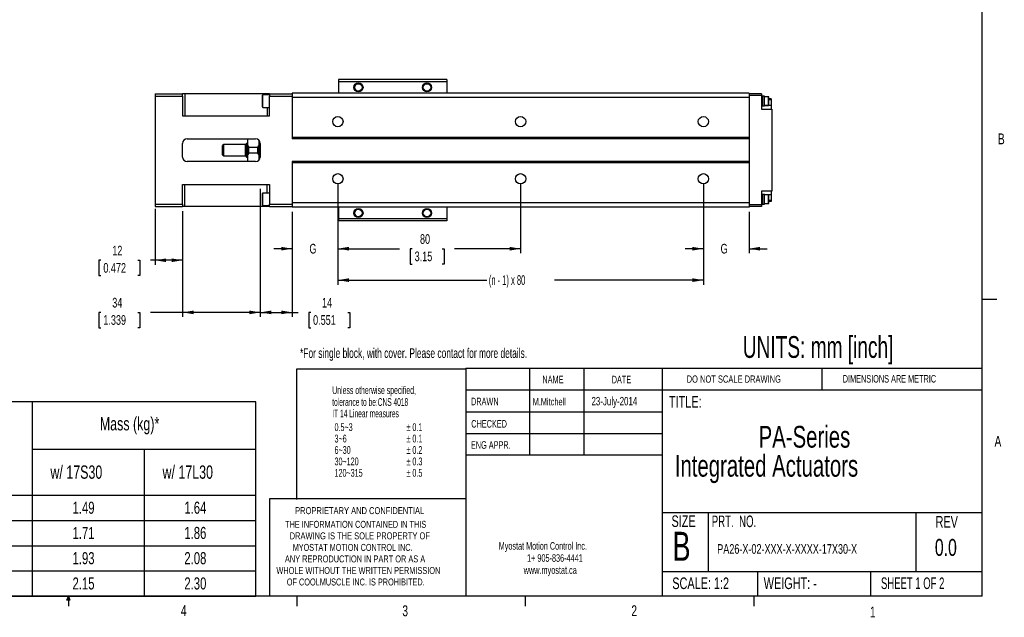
# Model space of a CAD drawing. Extents: x 11 to 421, y 5 to 275.
# Tile 5 of 7: x 205 to 421, y 5 to 136. Entities that reach past the tile are written whole.
import ezdxf
from ezdxf.enums import TextEntityAlignment as Align

# ---------------------------------------------------------------- set-up
doc = ezdxf.new("R2010")
doc.units = 0
doc.layers.get('0').update_dxf_attribs({"linetype": 'CONTINUOUS'})
doc.layers.add('FORMAT', color=7, linetype='CONTINUOUS')
doc.dimstyles.new('SLDDIMSTYLE0', dxfattribs={"dimtxt": 2.116667, "dimasz": 2.4, "dimexe": 0, "dimexo": 0.0625, "dimgap": 0.529167, "dimtad": 0, "dimlfac": 2, "dimrnd": 1e-09, "dimzin": 12, "dimsah": 1, "dimcen": 0.09, "dimazin": 3, "dimtfac": 1, "dimtofl": 0, "dimtmove": 0, "dimatfit": 3})
doc.dimstyles.new('SLDDIMSTYLE1', dxfattribs={"dimtxt": 2.116667, "dimasz": 2.4, "dimexe": 0, "dimexo": 0.0625, "dimgap": 0.529167, "dimtad": 0, "dimlfac": 2, "dimrnd": 1e-09, "dimzin": 12, "dimsah": 1, "dimcen": 0.09, "dimazin": 3, "dimtfac": 1, "dimtmove": 0, "dimatfit": 3})

# ---------------------------------------------------------------- blocks, each defined once
blk = doc.blocks.new('SW_NOTE_0')
at = {"color": 0, "linetype": 'CONTINUOUS'}
for s, width, p in [('Myostat Motion Control Inc.', 0.661111, (0, 0)), ('1+ 905-836-4441', 0.7, (6.2, -2.65)), ('www.myostat.ca', 0.7, (5.47, -5.3))]:
    blk.add_text(s, height=1.651, dxfattribs=dict(at, width=width)).set_placement(p, align=Align.BOTTOM_LEFT)
blk = doc.blocks.new('SW_NOTE_1')
at = {"color": 0, "linetype": 'CONTINUOUS'}
for s, width, p in [('THE INFORMATION CONTAINED IN THIS', 0.657576, (0, 0)), ('DRAWING IS THE SOLE PROPERTY OF', 0.643548, (1, -2.52)), ('MYOSTAT MOTION CONTROL INC. ', 0.65, (1.67, -5.05)), ('ANY REPRODUCTION IN PART OR AS A', 0.634375, (-0.04, -7.57)), ('WHOLE WITHOUT THE WRITTEN PERMISSION', 0.661111, (-1.91, -10.1)), ('OF COOLMUSCLE INC. IS PROHIBITED.', 0.657576, (0.37, -12.62))]:
    blk.add_text(s, height=1.524, dxfattribs=dict(at, width=width)).set_placement(p, align=Align.BOTTOM_LEFT)
blk = doc.blocks.new('SW_NOTE_2')
at = {"color": 0, "linetype": 'CONTINUOUS', "width": 0.7}
for s, height, p in [('PA-Series', 4.763, (0, 0)), ('Integrated Actuators', 4.7625, (-18.35, -6.35))]:
    blk.add_text(s, height=height, dxfattribs=at).set_placement(p, align=Align.BOTTOM_LEFT)
blk = doc.blocks.new('SW_TABLEANNOTATION_0')
at = {"color": 0, "linetype": 'CONTINUOUS'}
for p, q in [((241.04, 0), (0, 0)), ((192.1, 0), (192.1, -42.56)), ((241.04, -42.56), (241.04, 0)), ((192.1, -10.4), (241.04, -10.4)), ((216.57, -10.4), (216.57, -42.56)), ((0, -20.46), (241.04, -20.46)), ((0, -25.98), (241.04, -25.98)), ((0, -31.51), (241.04, -31.51)), ((0, -37.03), (241.04, -37.03)), ((0, -42.56), (241.04, -42.56))]:
    blk.add_line(p, q, dxfattribs=at)
at = {"color": 0, "linetype": 'CONTINUOUS', "width": 0.7}
for s, height, p in [('Mass (kg)*', 2.91, (206.89, -7.14)), ('w/ 17S30', 2.91, (196.07, -17.73)), ('w/ 17L30', 2.91, (220.61, -17.73)), ('1.49', 2.646, (200.91, -25.31)), ('1.64', 2.646, (225.39, -25.31)), ('1.71', 2.646, (200.91, -30.84)), ('1.86', 2.646, (225.39, -30.84)), ('1.93', 2.646, (200.91, -36.36)), ('2.08', 2.646, (225.39, -36.36)), ('2.15', 2.646, (200.91, -41.89)), ('2.30', 2.646, (225.39, -41.89))]:
    blk.add_text(s, height=height, dxfattribs=at).set_placement(p, align=Align.BOTTOM_LEFT)
blk = doc.blocks.new('_D_25')
at = {"color": 7, "linetype": 'CONTINUOUS'}
for p, q in [((274.91, 100.34), (274.91, 85.02)), ((314.91, 100.34), (314.91, 85.02)), ((274.91, 86.02), (288.43, 86.02)), ((291.17, 86.02), (290.75, 86.02)), ((290.75, 86.02), (290.75, 82.65)), ((297.72, 86.02), (298.15, 86.02)), ((298.15, 86.02), (298.15, 82.65)), ((314.91, 86.02), (300.46, 86.02)), ((290.75, 82.65), (291.17, 82.65)), ((298.15, 82.65), (297.72, 82.65))]:
    blk.add_line(p, q, dxfattribs=at)
for points in [[(274.91, 86.02), (277.31, 85.62), (277.31, 86.42)], [(314.91, 86.02), (312.51, 86.42), (312.51, 85.62)]]:
    blk.add_solid(points, dxfattribs=at)
at = {"color": 7, "linetype": 'CONTINUOUS', "width": 0.7}
for s, p in [('80', (292.88, 86.44, 38.83)), ('3.15', (291.71, 82.65, 38.83))]:
    blk.add_text(s, height=2.117, dxfattribs=at).set_placement(p, align=Align.BOTTOM_LEFT)
blk = doc.blocks.new('_D_26')
at = {"color": 7, "linetype": 'CONTINUOUS'}
for p, q in [((274.91, 100.34), (274.91, 78.14)), ((354.91, 100.34), (354.91, 78.14)), ((274.91, 79.14), (307.52, 79.14)), ((354.91, 79.14), (322.29, 79.14))]:
    blk.add_line(p, q, dxfattribs=at)
for points in [[(274.91, 79.14), (277.31, 78.74), (277.31, 79.54)], [(354.91, 79.14), (352.51, 79.54), (352.51, 78.74)]]:
    blk.add_solid(points, dxfattribs=at)
at = {"color": 7, "linetype": 'CONTINUOUS', "width": 0.583333}
blk.add_text('(n - 1) x 80', height=2.1167, dxfattribs=at).set_placement((307.95, 77.46, 38.83), align=Align.BOTTOM_LEFT)
blk = doc.blocks.new('_D_27')
at = {"color": 7, "linetype": 'CONTINUOUS'}
for p, q in [((354.91, 100.34), (354.91, 85.02)), ((364.91, 94.09), (364.91, 85.02)), ((354.91, 86.02), (350.91, 86.02)), ((364.91, 86.02), (368.91, 86.02))]:
    blk.add_line(p, q, dxfattribs=at)
for points in [[(354.91, 86.02), (352.51, 86.42), (352.51, 85.62)], [(364.91, 86.02), (367.31, 85.62), (367.31, 86.42)]]:
    blk.add_solid(points, dxfattribs=at)
at = {"color": 7, "linetype": 'CONTINUOUS', "width": 0.7}
blk.add_text('G', height=2.12, dxfattribs=at).set_placement((358.68, 84.33, 38.83), align=Align.BOTTOM_LEFT)
blk = doc.blocks.new('_D_28')
at = {"color": 7, "linetype": 'CONTINUOUS'}
for p, q in [((274.91, 100.34), (274.91, 85.02)), ((264.91, 94.09), (264.91, 85.02)), ((264.91, 86.02), (260.91, 86.02)), ((274.91, 86.02), (278.91, 86.02))]:
    blk.add_line(p, q, dxfattribs=at)
for points in [[(264.91, 86.02), (262.51, 86.42), (262.51, 85.62)], [(274.91, 86.02), (277.31, 85.62), (277.31, 86.42)]]:
    blk.add_solid(points, dxfattribs=at)
at = {"color": 7, "linetype": 'CONTINUOUS', "width": 0.7}
blk.add_text('G', height=2.12, dxfattribs=at).set_placement((268.68, 84.33, 38.83), align=Align.BOTTOM_LEFT)
blk = doc.blocks.new('_D_29')
at = {"color": 7, "linetype": 'CONTINUOUS'}
for p, q in [((257.91, 99.09), (257.91, 71.08)), ((264.91, 94.09), (264.91, 71.08)), ((257.91, 72.08), (264.91, 72.08)), ((264.91, 72.08), (266.21, 72.08)), ((268.95, 72.08), (268.52, 72.08)), ((268.52, 72.08), (268.52, 68.72)), ((277.06, 72.08), (277.49, 72.08)), ((277.49, 72.08), (277.49, 68.72)), ((268.52, 68.72), (268.95, 68.72)), ((277.49, 68.72), (277.06, 68.72))]:
    blk.add_line(p, q, dxfattribs=at)
for points in [[(257.91, 72.08), (260.31, 71.68), (260.31, 72.48)], [(264.91, 72.08), (262.51, 72.48), (262.51, 71.68)]]:
    blk.add_solid(points, dxfattribs=at)
at = {"color": 7, "linetype": 'CONTINUOUS', "width": 0.7}
for s, p in [('14', (271.44, 72.51, 38.83)), ('0.551', (269.48, 68.72, 38.83))]:
    blk.add_text(s, height=2.117, dxfattribs=at).set_placement(p, align=Align.BOTTOM_LEFT)
blk = doc.blocks.new('_D_30')
at = {"color": 7, "linetype": 'CONTINUOUS'}
for p, q in [((257.91, 99.09), (257.91, 71.08)), ((240.91, 94.24), (240.91, 71.08)), ((223.03, 72.08), (222.6, 72.08)), ((222.6, 72.08), (222.6, 68.72)), ((231.14, 72.08), (231.57, 72.08)), ((231.57, 72.08), (231.57, 68.72)), ((240.91, 72.08), (233.88, 72.08)), ((257.91, 72.08), (240.91, 72.08)), ((222.6, 68.72), (223.03, 68.72)), ((231.57, 68.72), (231.14, 68.72))]:
    blk.add_line(p, q, dxfattribs=at)
for points in [[(240.91, 72.08), (243.31, 71.68), (243.31, 72.48)], [(257.91, 72.08), (255.51, 72.48), (255.51, 71.68)]]:
    blk.add_solid(points, dxfattribs=at)
at = {"color": 7, "linetype": 'CONTINUOUS', "width": 0.7}
for s, p in [('34', (225.52, 72.51, 38.83)), ('1.339', (223.57, 68.72, 38.83))]:
    blk.add_text(s, height=2.117, dxfattribs=at).set_placement(p, align=Align.BOTTOM_LEFT)
blk = doc.blocks.new('_D_31')
at = {"color": 7, "linetype": 'CONTINUOUS'}
for p, q in [((234.91, 94.74), (234.91, 82.49)), ((240.91, 94.24), (240.91, 82.49)), ((223.03, 83.49), (222.6, 83.49)), ((222.6, 83.49), (222.6, 80.13)), ((231.14, 83.49), (231.57, 83.49)), ((231.57, 83.49), (231.57, 80.13)), ((234.91, 83.49), (233.88, 83.49)), ((240.91, 83.49), (234.91, 83.49)), ((222.6, 80.13), (223.03, 80.13)), ((231.57, 80.13), (231.14, 80.13))]:
    blk.add_line(p, q, dxfattribs=at)
for points in [[(234.91, 83.49), (237.31, 83.09), (237.31, 83.89)], [(240.91, 83.49), (238.51, 83.89), (238.51, 83.09)]]:
    blk.add_solid(points, dxfattribs=at)
at = {"color": 7, "linetype": 'CONTINUOUS', "width": 0.7}
for s, p in [('12', (225.52, 83.92, 38.83)), ('0.472', (223.57, 80.13, 38.83))]:
    blk.add_text(s, height=2.117, dxfattribs=at).set_placement(p, align=Align.BOTTOM_LEFT)

msp = doc.modelspace()

# ---------------------------------------------------------------- linework, layer by layer
at = {"color": 7, "linetype": 'CONTINUOUS'}
for p, q in [((415.9568, 9.9587), (415.9568, 270.3087)), ((298.756, 123.0852), (275.056, 123.0852)), ((275.056, 123.0852), (275.056, 122.5852)), ((298.756, 123.0852), (298.756, 122.5852)), ((298.756, 122.5852), (275.056, 122.5852)), ((275.056, 122.5852), (275.056, 120.0852)), ((298.756, 122.5852), (298.756, 120.0852)), ((234.906, 119.9352), (240.906, 119.9352)), ((234.906, 119.9352), (234.906, 119.4352)), ((234.906, 119.4352), (234.906, 95.7352)), ((234.906, 119.4352), (240.906, 119.4352)), ((240.906, 119.4352), (240.906, 119.9352)), ((241.406, 119.9352), (240.906, 119.9352)), ((240.906, 119.4352), (240.906, 115.0852)), ((241.406, 119.9352), (241.406, 115.0852)), ((259.406, 119.9352), (241.406, 119.9352)), ((258.406, 117.0602), (258.406, 119.6102)), ((259.906, 119.7102), (258.506, 119.7102)), ((259.906, 119.9352), (259.406, 119.9352)), ((259.906, 119.9352), (264.906, 119.9352)), ((259.906, 119.9352), (259.906, 119.4352)), ((259.906, 115.0852), (259.906, 119.4352)), ((259.906, 119.4352), (264.906, 119.4352)), ((364.906, 120.0852), (264.906, 120.0852)), ((264.906, 120.0852), (264.906, 119.0852)), ((364.906, 119.0852), (264.906, 119.0852)), ((264.906, 119.0852), (264.906, 110.3352)), ((364.906, 120.0852), (364.906, 119.0852)), ((367.656, 119.9352), (364.906, 119.9352)), ((367.656, 119.5602), (364.906, 119.5602)), ((364.906, 119.0852), (364.906, 110.3352)), ((367.656, 119.9352), (367.656, 119.5602)), ((367.656, 119.5602), (367.656, 116.5852)), ((367.906, 119.4102), (367.656, 119.4102)), ((367.906, 117.2602), (367.906, 119.4102)), ((368.256, 119.3852), (367.906, 119.3852)), ((368.256, 117.2852), (368.256, 119.3852)), ((369.156, 119.2852), (368.256, 119.2852)), ((369.256, 117.4852), (369.256, 119.1852)), ((369.781, 118.8352), (369.256, 118.8352)), ((369.781, 118.8352), (369.781, 118.5852)), ((369.781, 118.5852), (369.781, 117.3352)), ((258.506, 116.9602), (259.906, 116.9602)), ((367.656, 117.2602), (367.906, 117.2602)), ((367.656, 116.5852), (369.906, 116.5852)), ((367.906, 117.2852), (368.256, 117.2852)), ((368.256, 117.3852), (369.156, 117.3852)), ((369.781, 117.3352), (368.256, 117.3352)), ((369.781, 117.3352), (369.781, 116.5852)), ((369.906, 116.5852), (369.906, 98.5852)), ((240.906, 115.0852), (259.906, 115.0852)), ((241.906, 110.0852), (256.906, 110.0852)), ((255.156, 110.0852), (255.156, 108.6132)), ((364.906, 110.3352), (264.906, 110.3352)), ((264.906, 110.3352), (264.906, 110.0852)), ((364.906, 110.0852), (264.906, 110.0852)), ((364.906, 110.3352), (364.906, 110.0852)), ((364.906, 110.0852), (364.906, 105.0852)), ((240.906, 106.0852), (240.906, 109.0852)), ((249.906, 108.8352), (249.656, 108.5852)), ((249.656, 106.5852), (249.656, 108.5852)), ((254.656, 108.8352), (249.906, 108.8352)), ((249.906, 106.3352), (249.906, 108.8352)), ((254.906, 109.0852), (254.656, 108.8352)), ((254.656, 106.3352), (254.656, 108.8352)), ((255.156, 109.0852), (254.906, 109.0852)), ((254.906, 106.0852), (254.906, 109.0852)), ((255.156, 106.5572), (255.156, 108.6132)), ((255.156, 108.6132), (255.406, 108.2677)), ((255.406, 106.9028), (255.406, 108.2677)), ((255.406, 108.2677), (257.406, 108.2677)), ((257.406, 106.9028), (257.406, 108.2677)), ((257.656, 108.6132), (257.656, 109.7467)), ((257.656, 106.5572), (257.656, 108.6132)), ((257.906, 109.0852), (257.906, 106.0852)), ((249.656, 106.5852), (249.906, 106.3352)), ((249.906, 106.3352), (254.656, 106.3352)), ((254.656, 106.3352), (254.906, 106.0852)), ((254.906, 106.0852), (255.156, 106.0852)), ((255.156, 106.5572), (255.156, 105.0852)), ((257.406, 106.9028), (255.406, 106.9028)), ((257.656, 106.5572), (257.406, 106.9028)), ((257.656, 105.4238), (257.656, 106.5572)), ((256.906, 105.0852), (241.906, 105.0852)), ((364.906, 105.0852), (264.906, 105.0852)), ((264.906, 105.0852), (264.906, 104.8352)), ((364.906, 104.8352), (264.906, 104.8352)), ((264.906, 104.8352), (264.906, 96.0852)), ((364.906, 105.0852), (364.906, 104.8352)), ((364.906, 104.8352), (364.906, 96.0852)), ((240.906, 95.7352), (240.906, 100.0852)), ((240.906, 100.0852), (259.906, 100.0852)), ((241.406, 95.2352), (241.406, 100.0852)), ((259.906, 100.0852), (259.906, 95.7352)), ((258.406, 95.5602), (258.406, 98.1102)), ((259.906, 98.2102), (258.506, 98.2102)), ((369.906, 98.5852), (367.656, 98.5852)), ((367.656, 98.5852), (367.656, 95.6102)), ((367.906, 97.9102), (367.656, 97.9102)), ((367.906, 95.7602), (367.906, 97.9102)), ((368.256, 97.8852), (367.906, 97.8852)), ((368.256, 95.7852), (368.256, 97.8852)), ((369.781, 97.8352), (368.256, 97.8352)), ((369.156, 97.7852), (368.256, 97.7852)), ((369.256, 95.9852), (369.256, 97.6852)), ((369.781, 98.5852), (369.781, 97.8352)), ((369.781, 97.8352), (369.781, 96.5852)), ((234.906, 95.7352), (240.906, 95.7352)), ((234.906, 95.7352), (234.906, 95.2352)), ((234.906, 95.2352), (240.906, 95.2352)), ((240.906, 95.7352), (240.906, 95.2352)), ((241.406, 95.2352), (240.906, 95.2352)), ((259.406, 95.2352), (241.406, 95.2352)), ((258.506, 95.4602), (259.906, 95.4602)), ((259.906, 95.2352), (259.406, 95.2352)), ((259.906, 95.7352), (264.906, 95.7352)), ((259.906, 95.2352), (259.906, 95.7352)), ((259.906, 95.2352), (264.906, 95.2352)), ((364.906, 96.0852), (264.906, 96.0852)), ((264.906, 96.0852), (264.906, 95.0852)), ((364.906, 95.0852), (264.906, 95.0852)), ((275.056, 95.0852), (275.056, 92.5852)), ((298.756, 95.0852), (298.756, 92.5852)), ((364.906, 96.0852), (364.906, 95.0852)), ((367.656, 95.6102), (364.906, 95.6102)), ((367.656, 95.2352), (364.906, 95.2352)), ((367.656, 95.7602), (367.906, 95.7602)), ((367.656, 95.6102), (367.656, 95.2352)), ((367.906, 95.7852), (368.256, 95.7852)), ((368.256, 95.8852), (369.156, 95.8852)), ((369.781, 96.3352), (369.256, 96.3352)), ((369.781, 96.5852), (369.781, 96.3352)), ((298.756, 92.5852), (275.056, 92.5852)), ((275.056, 92.5852), (275.056, 92.0852)), ((298.756, 92.0852), (275.056, 92.0852)), ((298.756, 92.5852), (298.756, 92.0852)), ((415.9568, 74.9374), (419.1318, 74.9374)), ((302.9194, 59.8531), (415.9568, 59.8531)), ((302.9194, 59.8531), (302.9194, 9.9587)), ((316.8169, 59.8531), (316.8169, 40.8031)), ((328.7175, 59.8531), (328.7175, 40.8031)), ((345.8853, 59.8531), (345.8853, 9.9587)), ((380.921, 55.0906), (380.921, 59.8531)), ((302.9194, 55.0906), (415.9568, 55.0906)), ((302.9194, 50.3281), (345.8853, 50.3281)), ((302.9194, 45.5656), (345.8853, 45.5656)), ((345.8853, 40.8031), (302.9194, 40.8031)), ((259.9535, 31.2781), (259.9535, 9.9587)), ((302.9194, 31.2781), (259.9535, 31.2781)), ((345.8853, 28.2432), (415.9568, 28.2432)), ((355.9321, 28.2432), (355.9321, 15.366)), ((401.4296, 28.2432), (401.4296, 15.366)), ((345.8853, 15.366), (415.9568, 15.366)), ((366.793, 15.366), (366.793, 9.9587)), ((391.4795, 15.366), (391.4795, 9.9587)), ((415.9568, 9.9587), (15.9068, 9.9587)), ((215.5889, 9.0805), (215.9254, 9.9587)), ((216.2443, 9.0805), (215.5889, 9.0805)), ((215.9254, 9.9587), (215.9254, 7.8048)), ((215.9254, 9.9587), (216.2443, 9.0805)), ((265.9317, 9.9587), (265.9317, 7.8048)), ((315.9379, 9.9587), (315.9379, 7.8048)), ((365.9442, 9.9587), (365.9442, 7.8048))]:
    msp.add_line(p, q, dxfattribs=at)
at = {"color": 8, "linetype": 'CONTINUOUS'}
for p, q in [((258.506, 116.9602), (258.506, 119.7102)), ((259.406, 119.9352), (259.406, 119.7102)), ((369.156, 117.3852), (369.156, 119.2852)), ((369.781, 118.5852), (369.256, 118.5852)), ((259.406, 116.9602), (259.406, 115.0852)), ((259.406, 98.2102), (259.406, 100.0852)), ((258.506, 95.4602), (258.506, 98.2102)), ((369.156, 95.8852), (369.156, 97.7852)), ((259.406, 95.2352), (259.406, 95.4602)), ((369.781, 96.5852), (369.256, 96.5852))]:
    msp.add_line(p, q, dxfattribs=at)
at = {"color": 7, "linetype": 'CONTINUOUS', "flags": 128}
for points in [[(257.406, 108.2677), (257.618, 108.5558), (257.656, 108.6132)], [(255.406, 106.9028), (255.194, 106.6146), (255.156, 106.5572)]]:
    msp.add_lwpolyline(points, dxfattribs=at)
at = {"color": 7, "linetype": 'CONTINUOUS'}
for centre, radius in [((279.406, 121.3352), 1), ((279.406, 121.3352), 0.8105), ((294.406, 121.3352), 1), ((294.406, 121.3352), 0.8105), ((274.906, 113.8352), 1.125), ((314.906, 113.8352), 1.125), ((354.906, 113.8352), 1.125), ((274.906, 101.3352), 1.125), ((314.906, 101.3352), 1.125), ((354.906, 101.3352), 1.125), ((279.406, 93.8352), 1), ((294.406, 93.8352), 1), ((279.406, 93.8352), 0.8105), ((294.406, 93.8352), 0.8105)]:
    msp.add_circle(centre, radius, dxfattribs=at)
for centre, radius, start, end in [((258.506, 119.6102), 0.1, 90, 180), ((369.156, 119.1852), 0.1, 360, 90), ((258.506, 117.0602), 0.1, 180, 270), ((369.156, 117.4852), 0.1, 270, 0), ((241.906, 109.0852), 1, 90, 180), ((256.906, 109.0852), 1, 0, 90), ((241.906, 106.0852), 1, 180, 270), ((256.906, 106.0852), 1, 270, 360), ((258.506, 98.1102), 0.1, 90, 180), ((369.156, 97.6852), 0.1, 360, 90), ((258.506, 95.5602), 0.1, 180, 270), ((369.156, 95.9852), 0.1, 270, 0)]:
    msp.add_arc(centre, radius, start, end, dxfattribs=at)
at = {"layer": 'FORMAT'}
for p, q in [((265.9386, 31.1238), (265.9386, 59.6988)), ((265.9386, 59.6988), (302.9263, 59.6988))]:
    msp.add_line(p, q, dxfattribs=at)

# ---------------------------------------------------------------- block references
at = {"color": 7, "linetype": 'CONTINUOUS'}
for name, p in [('SW_TABLEANNOTATION_0', (15.9068, 52.517)), ('SW_NOTE_2', (367.0019, 41.0408)), ('SW_NOTE_1', (263.3542, 24.4643)), ('SW_NOTE_0', (310.1127, 19.6351))]:
    msp.add_blockref(name, p, dxfattribs=at)

# ---------------------------------------------------------------- texts
for s, height, width, p in [('B', 2.3813, 0.7, (419.3916, 108.1592)), ('UNITS: mm [inch]', 4.7625, 0.65625, (363.5387, 60.6923)), ('*For single block, with cover. Please contact for more details.', 2.116667, 0.65, (266.6283, 61.4713)), ('NAME', 1.651, 0.7, (319.6806, 56.0534)), ('DATE', 1.651, 0.7, (334.8453, 56.0534)), ('DO NOT SCALE DRAWING', 1.5875, 0.6475, (351.2507, 56.2122)), ('DIMENSIONS ARE METRIC', 1.651, 0.666667, (385.4163, 56.2211)), ('Unless otherwise specified,', 1.7, 0.532164, (273.6707, 53.6934)), ('tolerance to be:CNS 4018 ', 1.7, 0.508421, (273.6707, 51.0949)), ('DRAWN', 1.651, 0.7, (304.0533, 51.2532)), ('M.Mitchell', 1.5875, 0.7, (317.539, 51.2443)), ('23-July-2014', 1.852083, 0.7, (330.4229, 51.1664)), ('TITLE:', 2.54, 0.7, (347.3752, 50.4806)), ('IT 14 Linear measures', 1.7, 0.513158, (273.6707, 48.5949)), ('0.5~3', 1.7, 0.552632, (274.1707, 45.5949)), ('± 0.1', 1.7, 0.552632, (289.9207, 45.5949)), ('CHECKED', 1.651, 0.7, (304.1075, 46.3672)), ('3~6', 1.7, 0.552632, (274.1707, 43.0949)), ('± 0.1', 1.7, 0.552632, (289.9207, 43.0949)), ('ENG APPR.', 1.651, 0.7, (304.034, 41.7312)), ('A', 2.3813, 0.7, (418.6449, 41.9551)), ('6~30', 1.7, 0.552632, (274.1707, 40.5949)), ('± 0.2', 1.7, 0.552632, (289.9207, 40.5949)), ('30~120', 1.7, 0.552632, (274.1707, 38.0949)), ('± 0.3', 1.7, 0.552632, (289.9207, 38.0949)), ('120~315', 1.7, 0.552632, (274.1707, 35.5949)), ('± 0.5', 1.7, 0.552632, (289.9207, 35.5949)), ('PROPRIETARY AND CONFIDENTIAL', 1.524, 0.675, (265.5535, 27.4591)), ('SIZE', 2.54, 0.7, (347.9364, 24.3425)), ('PRT.  NO.', 2.54, 0.622222, (356.7375, 24.3069)), ('REV', 2.54, 0.7, (405.7417, 24.2077)), ('B', 6.35, 0.7, (348.1368, 15.7975)), ('0.0', 3.70417, 0.7, (405.5772, 17.6705)), ('PA26-X-02-XXX-X-XXXX-17X30-X', 2.116667, 0.7, (357.9436, 18.5981)), ('SCALE: 1:2', 2.54, 0.7, (348.1054, 10.7491)), ('WEIGHT: -', 2.54, 0.7, (368.1188, 10.7491)), ('SHEET 1 OF 2', 2.54, 0.6125, (393.7877, 10.7573)), ('4', 2.3813, 0.7, (240.5412, 4.899)), ('3', 2.3813, 0.7, (289.0208, 4.8455)), ('2', 2.3813, 0.7, (339.1483, 4.8664)), ('1', 2.3813, 0.7, (391.3712, 4.5853))]:
    msp.add_text(s, height=height, dxfattribs=dict(at, width=width)).set_placement(p, align=Align.BOTTOM_LEFT)

# ---------------------------------------------------------------- dimensions: what is measured, and where the dimension line sits
for base, p1, p2, text, dimstyle, picture, middle in [((274.906, 86.0155), (264.906, 95.0852), (274.906, 101.3352), 'G', 'SLDDIMSTYLE1', '_D_28', (269.906, 86.0155)), ((354.906, 79.1411), (274.906, 101.3352), (354.906, 101.3352), '(n - 1) x 80', 'SLDDIMSTYLE0', '_D_26', (314.906, 79.1411)), ((354.906, 86.0155), (364.906, 95.0852), (354.906, 101.3352), 'G', 'SLDDIMSTYLE1', '_D_27', (359.906, 86.0155))]:
    dim = msp.add_linear_dim(base=base, p1=p1, p2=p2, text=text, dimstyle=dimstyle, dxfattribs=at)
    dim.commit()
    dim.dimension.update_dxf_attribs({"geometry": picture, "text_midpoint": middle, "dimtype": 160})
for base, p1, p2, picture, middle in [((314.906, 86.0155), (274.906, 101.3352), (314.906, 101.3352), '_D_25', (294.4468, 86.0155)), ((240.906, 72.0802), (257.906, 100.0852), (240.906, 95.2352), '_D_30', (227.0839, 72.0802)), ((264.906, 72.0802), (257.906, 100.0852), (264.906, 95.0852), '_D_29', (273.002, 72.0802)), ((234.906, 83.4918), (240.906, 95.2352), (234.906, 95.7352), '_D_31', (227.0839, 83.4918))]:
    dim = msp.add_linear_dim(base=base, p1=p1, p2=p2, dimstyle='SLDDIMSTYLE0', dxfattribs=at)
    dim.commit()
    dim.dimension.update_dxf_attribs({"geometry": picture, "text_midpoint": middle, "dimtype": 160})

doc.saveas('drawing.dxf')
